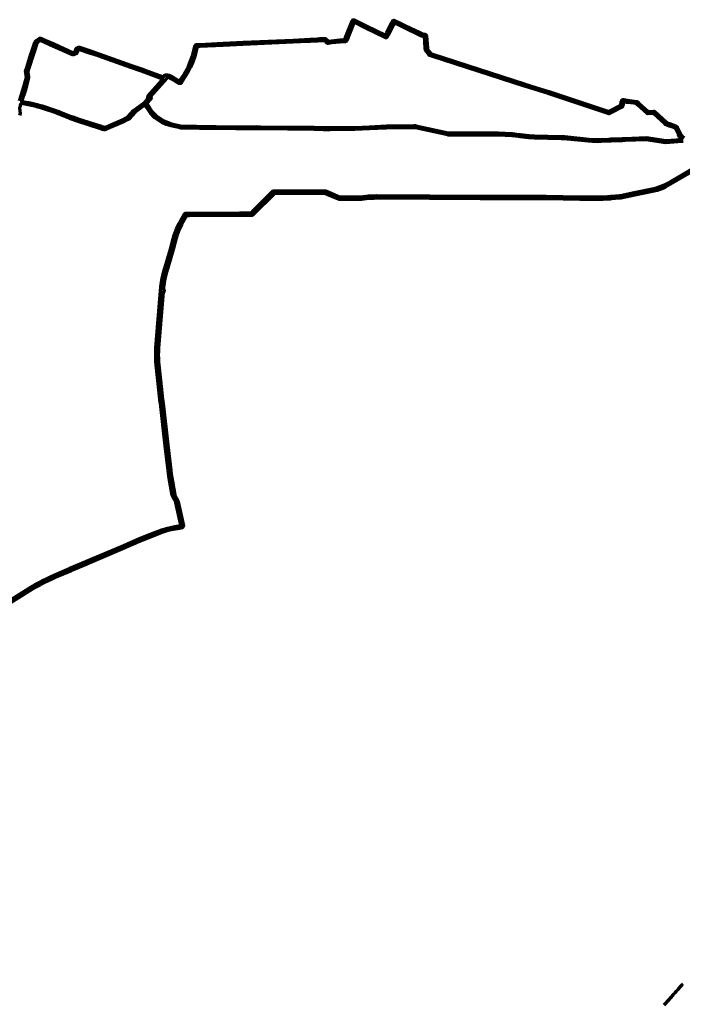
# Model space of a CAD drawing. Header units: metres. Extents: x 98902 to 136161, y 449037 to 499677.
# Tile 25 of 200: x 103630 to 106566, y 483314 to 487680. Entities that reach past the tile are written whole.
import ezdxf

# ---------------------------------------------------------------- set-up
doc = ezdxf.new("R2010")
doc.units = ezdxf.units.M
doc.layers.add('B-WE-OG-INFO_EIS VOORZORGSMAATREGEL-GV', color=7, linetype='Continuous', lineweight=70, true_color=0xfa194b)

msp = doc.modelspace()

# ---------------------------------------------------------------- linework, layer by layer
at = {"layer": 'B-WE-OG-INFO_EIS VOORZORGSMAATREGEL-GV', "flags": 128}
for points in [[(103628.5, 487320), (103645.6, 487372.2), (103659.1, 487424.3), (103659.1, 487424.3), (103659.1, 487424.3), (103657.6, 487434.2), (103657.6, 487434.2), (103655, 487451.4), (103660.5, 487467.7), (103679.4, 487527.1), (103683.7, 487539.7), (103683.7, 487539.7), (103696, 487579.8), (103697.8, 487582.6), (103703.3, 487587.9), (103703.7, 487588.2), (103703.9, 487588.4), (103716, 487596.9), (103716.1, 487596.9), (103716.2, 487597), (103718.7, 487598.2), (103721.4, 487598.4), (103726.2, 487596.8), (103745.1, 487587.6), (103780.4, 487572.5), (103866, 487534), (103873.4, 487536.9), (103880.1, 487552.2), (103881.3, 487553.9), (103883.5, 487555.4), (103889.8, 487558.2), (103891.9, 487558.5), (103893.9, 487558.2), (103947.1, 487540.3), (103980.5, 487528.7), (104125.7, 487477.1), (104173.5, 487460.7), (104184.5, 487456.6), (104266, 487426.2), (104266.4, 487426.6), (104266.6, 487427), (104271.9, 487433.6), (104273.4, 487434.8), (104276.7, 487436.4), (104279.2, 487436.3), (104279.7, 487436.4), (104281.4, 487436.2), (104281.5, 487436.2), (104281.6, 487436.2), (104281.6, 487436.2), (104282.3, 487435.9), (104282.6, 487435.9), (104282.8, 487435.8), (104283, 487435.7), (104284.9, 487435.1), (104291.7, 487433.9), (104306.1, 487427.3), (104337.5, 487407), (104338.3, 487407.2), (104342.8, 487414.7), (104356.3, 487435.4), (104364.4, 487449), (104370.4, 487459.9), (104377.3, 487474.2), (104390, 487505.1), (104395.6, 487520.4), (104400.3, 487538.2), (104402.9, 487550), (104407, 487565.3), (104407.6, 487566.8), (104409.7, 487569.3), (104411.3, 487570.1), (104415.4, 487570), (104426.8, 487570.9), (104426.9, 487570.9), (104427, 487570.9), (104531.4, 487575.9), (104619.7, 487580.6), (104841.1, 487590.1), (104917.2, 487593.8), (104917.2, 487593.8), (104917.2, 487593.8), (104949.2, 487595.7), (104949.2, 487595.7), (104949.2, 487595.7), (104959.4, 487596.3), (104959.4, 487596.3), (104959.4, 487596.3), (104976.3, 487597.1), (104976.3, 487597.1), (104976.3, 487597.1), (104984.4, 487597.3), (104986.8, 487596), (104997.8, 487585), (105012.1, 487586.8), (105049.3, 487590.3), (105066.7, 487592.5), (105069.9, 487592.5), (105075.4, 487606.3), (105075.5, 487606.3), (105103.3, 487675.9), (105104.6, 487677.9), (105107, 487679.7), (105109.4, 487680.2), (105112.4, 487679.8), (105168, 487651.9), (105251.1, 487611.1), (105254.5, 487618.1), (105254.5, 487618.1), (105256.2, 487621.5), (105278.5, 487667.9), (105281.3, 487673.8), (105282.7, 487675.8), (105284.8, 487677.1), (105287.1, 487677.7), (105290.1, 487677.3), (105297, 487674), (105312.5, 487666.6), (105312.5, 487666.6), (105312.5, 487666.6), (105340.1, 487653.2), (105340.1, 487653.2), (105340.1, 487653.2), (105402.6, 487622.8), (105402.6, 487622.8), (105402.6, 487622.8), (105414.3, 487617.1), (105424.8, 487616.5), (105426.7, 487616), (105428.2, 487614.8), (105432, 487610.6), (105432.8, 487609.2), (105433.2, 487607.6), (105436.6, 487556), (105436.6, 487555.7), (105436.7, 487555), (105436.7, 487555), (105436.7, 487555), (105437.1, 487548.5), (105451.3, 487530.3), (105459.2, 487527.7), (105459.2, 487527.7), (105869.4, 487394.5), (105916.4, 487380.1), (105974.2, 487361.9), (106098.9, 487320.7), (106240.2, 487273.4), (106243.8, 487275.5), (106243.8, 487275.5), (106243.8, 487275.5), (106243.8, 487275.5), (106243.9, 487275.6), (106244.2, 487275.7), (106244.5, 487275.9), (106244.8, 487276), (106245, 487276.2), (106247.7, 487277.6), (106291.3, 487299.7), (106291.3, 487299.7), (106291.3, 487299.7), (106291.7, 487299.8), (106291.9, 487300), (106292.4, 487300.1), (106293.1, 487300.6), (106294.5, 487302.5), (106295.2, 487313.5), (106295.6, 487317), (106295.8, 487317.3), (106295.7, 487318.1), (106296.3, 487320), (106297.6, 487322.4), (106300.9, 487325.3), (106304.2, 487326.8), (106307, 487327), (106322.3, 487323.4), (106352.9, 487319.6), (106365.4, 487317.3), (106367.3, 487316.4), (106367.7, 487316), (106368.2, 487315.7), (106373.8, 487310.4), (106415.4, 487273), (106439.2, 487274.1), (106440.6, 487274), (106442.6, 487273.4), (106443.9, 487272.5), (106495.9, 487226), (106495.9, 487226), (106495.9, 487226), (106499.6, 487222.6), (106509, 487219.3), (106536.8, 487209.5), (106538.4, 487208.6), (106543.4, 487204.1), (106544.6, 487202.6), (106557.9, 487175.3), (106562.4, 487166.2), (106566, 487163), (106566, 487163), (106566, 487163), (106574.2, 487155.7)], [(106570.2, 487139.8), (106564, 487139.4), (106564, 487139.4), (106493.4, 487134.4), (106406.6, 487147.8), (106312.2, 487143.8), (106299.5, 487143.3), (106251.1, 487141.3), (106251.1, 487141.3), (106251.1, 487141.3), (106250.1, 487141.3), (106249.6, 487141.2), (106240.4, 487140.8), (106240.4, 487140.8), (106240.4, 487140.8), (106207.3, 487139.4), (106188.4, 487139.1), (106169.6, 487139.7), (106150.8, 487141.1), (106056, 487150.9), (106042.9, 487152), (106029.8, 487152.6), (105910.6, 487155.3), (105898.1, 487155.9), (105885.8, 487156.9), (105847.1, 487161.1), (105841.2, 487161.7), (105841.2, 487161.7), (105840.5, 487161.9), (105840, 487161.8), (105811, 487164.8), (105781.1, 487167.2), (105751.3, 487168.2), (105721.4, 487168), (105682.3, 487168.5), (105532.2, 487168.6), (105529.7, 487168.8), (105529.7, 487168.8), (105526.7, 487169.1), (105383.2, 487200.1), (105383.2, 487200.1), (105378.3, 487200.3), (105378.3, 487200.3), (105377.4, 487200.4), (105376.9, 487200.3), (105255.1, 487199.9), (105179.6, 487195.7), (105114.3, 487192.7), (105006.1, 487192.5), (105006.1, 487192.5), (105006.1, 487192.5), (104975.6, 487192.5), (104934.5, 487193.5), (104696.7, 487195.6), (104678, 487195.9), (104587.3, 487195.6), (104427, 487197.8), (104342.9, 487199.8), (104340.4, 487200.2), (104340.4, 487200.2), (104299.5, 487209.3), (104279.3, 487216), (104259.9, 487224.4), (104227.3, 487246.9), (104209.6, 487265.1), (104198.1, 487282.7), (104191.2, 487292.5), (104191.2, 487292.5), (104191.2, 487292.6), (104190.6, 487293.6), (104190.2, 487294), (104187.3, 487298), (104187.3, 487298.1), (104187.2, 487298.1), (104185.5, 487300.6), (104185.5, 487300.6), (104184.4, 487302.3), (104182.3, 487300.5), (104140.6, 487269.7), (104114.3, 487240.8), (104113.8, 487240.4), (104112.9, 487239.3), (104111.5, 487238.2), (104106.2, 487235.6), (104106.2, 487235.6), (104089.4, 487227.2), (104010.3, 487193), (104009.5, 487192.8), (104008.2, 487192.2), (104004.6, 487191.8), (104001.1, 487193), (104000.6, 487192.9), (103996.9, 487193.8), (103991.3, 487195.8), (103991.3, 487195.9), (103991.2, 487195.9), (103990.3, 487196.3), (103989.8, 487196.4), (103984.6, 487198.3), (103884.8, 487230.5), (103884.8, 487230.5), (103884.7, 487230.5), (103858.8, 487239.3), (103853.6, 487241.2), (103852.8, 487242), (103849.3, 487243.3), (103849.3, 487243.3), (103849.2, 487243.3), (103808.6, 487260), (103808.6, 487260), (103800.2, 487263.4), (103800.2, 487263.4), (103786.1, 487268.8), (103727.5, 487288.4), (103712, 487291.8), (103712, 487291.8), (103711.9, 487291.8), (103709.7, 487292.5), (103705.4, 487293.7), (103703, 487295.1), (103674.7, 487301.5), (103636.9, 487308.1), (103634.5, 487306.8), (103631.9, 487299.1), (103631.8, 487298.2), (103631.5, 487297.7), (103630.9, 487295.7), (103630.9, 487295.7), (103630.9, 487295.7), (103629.1, 487289.3), (103630.9, 487264.5), (103628.1, 487255.6)], [(106645.3, 487026.3), (106502.6, 486943), (106491.2, 486936.8), (106479.2, 486931.3), (106466.6, 486926.5), (106454.3, 486922.7), (106441.4, 486919.5), (106355.4, 486901.6), (106355.4, 486901.6), (106355.4, 486901.6), (106355.4, 486901.6), (106355.4, 486901.6), (106355.2, 486901.6), (106355.1, 486901.6), (106293.1, 486888.9), (106293.1, 486888.9), (106293.1, 486888.9), (106293.1, 486888.9), (106293.1, 486888.9), (106292.8, 486888.9), (106292.6, 486888.8), (106292.5, 486888.9), (106292.3, 486888.8), (106291.4, 486888.9), (106290.9, 486888.7), (106290.9, 486888.7), (106290.9, 486888.7), (106250.5, 486885.2), (106250.5, 486885.2), (106246.9, 486884.9), (106216, 486883.3), (106191.8, 486882.5), (106167.6, 486882.4), (106143.5, 486882.9), (106112.8, 486883.4), (105962.2, 486885.5), (105883.5, 486885.7), (105796, 486885.9), (105796, 486885.9), (105768.4, 486886), (105768.4, 486886), (105768.4, 486886), (105750.9, 486886.1), (105750.9, 486886.1), (105672.3, 486886.3), (105672.3, 486886.3), (105446.8, 486887), (105446.8, 486887), (105211.7, 486888.2), (105199.3, 486887.9), (105175.5, 486886.6), (105164.9, 486885.7), (105144, 486883.2), (105144, 486883.2), (105144, 486883.2), (105143.2, 486883.2), (105142.6, 486883), (105140.7, 486882.7), (105104.7, 486882.5), (105104.7, 486882.5), (105104.7, 486882.5), (105061.1, 486882.3), (105048.7, 486882.2), (105046.7, 486882.6), (105035.1, 486887.4), (104991.9, 486905.4), (104981.6, 486909.7), (104970.4, 486909.7), (104919.7, 486909.7), (104768.7, 486909.8), (104768.7, 486909.8), (104768.7, 486909.8), (104767.8, 486909.9), (104767.3, 486909.8), (104758.7, 486909.8), (104751.4, 486902.5), (104670.8, 486822), (104661.8, 486813), (104660.1, 486811.9), (104658.2, 486811.5), (104645.2, 486811.5), (104645.2, 486811.5), (104645.2, 486811.5), (104605.9, 486811.5), (104381.3, 486810.9), (104381.3, 486810.9), (104381.2, 486810.9), (104380.7, 486811), (104380.3, 486810.9), (104379.7, 486811), (104379.3, 486810.9), (104378.3, 486811), (104377.7, 486810.9), (104368.8, 486810.8), (104364.2, 486803), (104364.1, 486803), (104364.1, 486803), (104358.1, 486792.7), (104346.9, 486771.8), (104335.5, 486746.9), (104325.9, 486721.3), (104318.1, 486695.1), (104309.1, 486660.7), (104309.1, 486660.6), (104309, 486660.5), (104285.4, 486580), (104282.5, 486570.2), (104282.5, 486570.2), (104282.5, 486570.2), (104276.9, 486549.5), (104272.8, 486531.1), (104269.7, 486512.5), (104267.4, 486493.8), (104266.5, 486483.6), (104267.6, 486483), (104268.7, 486481.7), (104269.4, 486480), (104269.4, 486477.4), (104269.2, 486476.9), (104269.3, 486476.3), (104268.9, 486474.8), (104268, 486473.4), (104266.5, 486472.1), (104265.5, 486471.8), (104245.2, 486224.3), (104244.3, 486209.4), (104243.9, 486194.5), (104244.1, 486179.6), (104244.8, 486164.7), (104246.1, 486149.8), (104257.6, 486039.7), (104257.6, 486039.7), (104262.2, 485996.2), (104265.4, 485979.5), (104286, 485794.6), (104298.9, 485682.2), (104301, 485665.4), (104306.1, 485631.8), (104316.5, 485573.3), (104316.5, 485573.1), (104316.6, 485572.3), (104316.9, 485571.3), (104331.6, 485545.3), (104332.5, 485542.2), (104332.5, 485542.2), (104353.1, 485449), (104353.1, 485449), (104355.8, 485436.7), (104355.7, 485434.2), (104354.4, 485430.7), (104350.7, 485427.3), (104338.1, 485424.4), (104338.1, 485424.4), (104337.5, 485424.3), (104337.1, 485424.1), (104300.7, 485417.2), (104282.2, 485412.7), (104264, 485407.2), (104212.6, 485387), (104156.2, 485364.6), (104084.8, 485332.9), (103930.3, 485267.1), (103930.3, 485267.1), (103930.3, 485267.1), (103930.3, 485267.1), (103930.3, 485267.1), (103929.7, 485266.9), (103929.3, 485266.7), (103928.8, 485266.5), (103928.5, 485266.3), (103928.2, 485266.2), (103928.1, 485266.1), (103927.8, 485266.1), (103927.6, 485265.9), (103856.7, 485235.8), (103856.7, 485235.8), (103856.7, 485235.8), (103855.7, 485235.5), (103855.2, 485235.2), (103855.2, 485235.2), (103855.2, 485235.2), (103855.1, 485235.2), (103855, 485235.1), (103789.9, 485207.6), (103771.2, 485199.1), (103740, 485183.8), (103722.1, 485174.4), (103704.4, 485164.6), (103686.8, 485154.5), (103547.1, 485068.1)], [(103569.3, 485095.4), (103680.8, 485164.5), (103698.6, 485174.8), (103716.5, 485184.7), (103734.7, 485194.2), (103734.7, 485194.2), (103734.7, 485194.2), (103747.6, 485200.7), (103766.2, 485209.7), (103785.1, 485218.3), (103850.3, 485246.3), (103850.3, 485246.3), (103850.3, 485246.3), (103850.4, 485246.4), (103850.5, 485246.4), (103850.5, 485246.4), (103850.5, 485246.4), (103850.6, 485246.4), (103851.5, 485246.7), (103851.9, 485247.1), (103922.9, 485277.2), (103922.9, 485277.2), (103922.9, 485277.2), (103923.2, 485277.2), (103923.4, 485277.4), (103923.6, 485277.4), (103923.8, 485277.5), (103924.2, 485277.7), (103924.5, 485277.8), (103925.2, 485278), (103925.5, 485278.3), (103925.6, 485278.3), (103925.6, 485278.3), (104080.8, 485343.9), (104147.1, 485373.4), (104160.5, 485379.1), (104208.6, 485398), (104259.9, 485418.1), (104279, 485424), (104298.2, 485428.6), (104317.6, 485432.3), (104334.8, 485435.6), (104335, 485435.6), (104335.3, 485435.6), (104335.6, 485435.8), (104343.6, 485437.6), (104341.6, 485446.5), (104341.6, 485446.5), (104321.1, 485539.7), (104321.1, 485540.1), (104320.9, 485540.7), (104306.2, 485566.8), (104305.3, 485569.7), (104305.3, 485569.7), (104305.2, 485570.6), (104305, 485571.2), (104294.6, 485629.9), (104291.9, 485646.8), (104287.3, 485680.9), (104274.7, 485789.8), (104253.8, 485978), (104250.6, 485994.7), (104246, 486038.4), (104246, 486038.4), (104246, 486038.4), (104234.5, 486148.7), (104233.2, 486163.8), (104232.4, 486179.1), (104232.2, 486194.6), (104232.6, 486210), (104233.6, 486225.2), (104254.2, 486477.2), (104254.2, 486477.2), (104254.2, 486477.2), (104255.7, 486494.9), (104258.1, 486514.1), (104261.3, 486533.3), (104265.5, 486552.3), (104265.5, 486552.3), (104265.5, 486552.4), (104271.3, 486573.4), (104271.3, 486573.4), (104274.2, 486583.3), (104297.3, 486662.2), (104306.7, 486698.2), (104314.8, 486725.1), (104324.7, 486751.4), (104336.4, 486777), (104342, 486787.8), (104354, 486808.8), (104354, 486808.8), (104354, 486808.9), (104354, 486808.9), (104354, 486808.9), (104360.4, 486819.6), (104362.2, 486821.4), (104364.7, 486822.7), (104366, 486822.8), (104378, 486822.9), (104378, 486822.9), (104378, 486822.9), (104378, 486822.9), (104378.1, 486822.9), (104378.5, 486822.8), (104378.9, 486822.9), (104380, 486822.8), (104380.6, 486822.9), (104381.2, 486822.8), (104381.5, 486822.9), (104605.9, 486823.2), (104605.9, 486823.2), (104605.9, 486823.2), (104644.3, 486823.2), (104654.6, 486823.2), (104661.7, 486830.3), (104742.3, 486910.8), (104751.5, 486920), (104753.2, 486921.1), (104755.1, 486921.5), (104767.3, 486921.5), (104767.3, 486921.5), (104767.3, 486921.5), (104767.7, 486921.4), (104767.9, 486921.5), (104919.7, 486921.4), (104970.4, 486921.4), (104983, 486921.4), (104984.9, 486921), (104996.4, 486916.2), (105039.5, 486898.2), (105050, 486893.9), (105061, 486894), (105061, 486894), (105061, 486894), (105104.6, 486894.2), (105104.6, 486894.2), (105141, 486894.5), (105141.2, 486894.6), (105142.1, 486894.6), (105142.6, 486894.8), (105153.2, 486896.2), (105174.7, 486898.4), (105198.8, 486899.7), (105211.6, 486900), (105211.6, 486900), (105211.6, 486900), (105446.9, 486898.8), (105446.9, 486898.8), (105446.9, 486898.8), (105672.3, 486897.9), (105672.3, 486897.9), (105672.4, 486897.9), (105750.9, 486897.7), (105750.9, 486897.7), (105750.9, 486897.7), (105768.4, 486897.7), (105768.4, 486897.7), (105796.1, 486897.6), (105883.5, 486897.4), (105962.3, 486897.2), (106112.7, 486895), (106112.7, 486895), (106112.7, 486895), (106164.3, 486894.1), (106184.8, 486894.2), (106205.2, 486894.6), (106235.9, 486896), (106249.6, 486897.1), (106289.8, 486900.8), (106289.9, 486900.8), (106289.9, 486900.9), (106290, 486900.9), (106290, 486900.9), (106290.1, 486900.8), (106291, 486900.8), (106291.5, 486901), (106291.7, 486901), (106291.8, 486901), (106292.4, 486900.9), (106352.6, 486913.5), (106352.6, 486913.5), (106352.6, 486913.5), (106352.6, 486913.5), (106352.7, 486913.5), (106352.7, 486913.5), (106352.9, 486913.6), (106440, 486931.7), (106452.3, 486934.7), (106464.2, 486938.4), (106476, 486942.9), (106487.4, 486948.1), (106498.5, 486954.1), (106617.4, 487023.4)], [(106485.9, 483310.5), (106489.3, 483314.3), (106489.3, 483314.3), (106492.6, 483318.1), (106495.9, 483321.8), (106495.9, 483321.8), (106499.3, 483325.6), (106499.3, 483325.6), (106502.6, 483329.4), (106505.9, 483333.1), (106505.9, 483333.1), (106509.3, 483336.9), (106512.6, 483340.7), (106516, 483344.4), (106519.3, 483348.2), (106522.6, 483352), (106526, 483355.7), (106529.3, 483359.5), (106532.6, 483363.2), (106532.6, 483363.2), (106536, 483367), (106536, 483367), (106539.3, 483370.8), (106542.7, 483374.5), (106546, 483378.3), (106546, 483378.3), (106549.3, 483382.1), (106552.7, 483385.8), (106556, 483389.6), (106559.3, 483393.4), (106559.3, 483393.4), (106562.7, 483397.1), (106566, 483400.9), (106569.4, 483404.7)]]:
    msp.add_lwpolyline(points, dxfattribs=at)
for points in [[(105456.1, 487518.2), (105456.1, 487518.2), (105446.7, 487521.3), (105445.4, 487521.9), (105444.3, 487523), (105428.3, 487543.6), (105427.6, 487544.9), (105426.7, 487554.4), (105426.7, 487554.4), (105426.7, 487554.4), (105426.7, 487554.4), (105426.7, 487554.4), (105426.7, 487555), (105426.6, 487555.3), (105423.3, 487605.2), (105422.1, 487606.6), (105412.7, 487607.2), (105410.8, 487607.7), (105398.2, 487613.8), (105398.2, 487613.8), (105335.7, 487644.2), (105335.7, 487644.2), (105308.1, 487657.6), (105292.7, 487665), (105289, 487666.8), (105287.5, 487663.5), (105265.2, 487617.2), (105263.5, 487613.8), (105263.5, 487613.7), (105263.5, 487613.7), (105258.7, 487603.7), (105257.4, 487602.1), (105256, 487601), (105254.2, 487600.3), (105252.4, 487600.1), (105250, 487600.6), (105163.6, 487642.9), (105111.4, 487669.1), (105084.7, 487602.6), (105084.7, 487602.6), (105084.7, 487602.6), (105078.5, 487587), (105077.2, 487585.2), (105075.8, 487584.1), (105074.7, 487583.4), (105072, 487582.5), (105067.6, 487582.5), (105050.3, 487580.3), (105013.1, 487576.9), (104996.7, 487574.8), (104995.2, 487574.8), (104993.8, 487575.3), (104992.6, 487576.2), (104981.4, 487587.3), (104976.8, 487587.1), (104976.8, 487587.1), (104959.9, 487586.3), (104959.9, 487586.3), (104949.7, 487585.7), (104949.7, 487585.7), (104917.8, 487583.9), (104917.8, 487583.9), (104907.4, 487583.2), (104841.5, 487580.1), (104620.1, 487570.7), (104531.9, 487565.9), (104427.5, 487560.9), (104415.9, 487560), (104412.6, 487547.6), (104410, 487535.7), (104405.1, 487517.3), (104399.3, 487501.4), (104386.4, 487470.2), (104379.3, 487455.4), (104373, 487444), (104364.8, 487430.1), (104351.2, 487409.3), (104345.1, 487399.2), (104342.7, 487397.9), (104337.7, 487396.8), (104335.1, 487396.9), (104301.5, 487418.4), (104289, 487424.2), (104283.8, 487425.1), (104282.2, 487423.2), (104282.2, 487423.2), (104282.2, 487423.2), (104282.2, 487423.2), (104282.2, 487423.2), (104281.7, 487422.7), (104281.5, 487422.3), (104279.5, 487419.5), (104255, 487391.2), (104255, 487391.2), (104255, 487391.2), (104208.3, 487338.4), (104210.5, 487336.6), (104211.7, 487334.1), (104211.9, 487332.5), (104211.5, 487330.7), (104210.4, 487328.8), (104192.1, 487308.8), (104193.9, 487306.2), (104193.9, 487306.2), (104195.5, 487303.8), (104198.3, 487299.8), (104198.3, 487299.8), (104198.4, 487299.7), (104198.9, 487298.7), (104199.3, 487298.3), (104201.9, 487294.8), (104217.1, 487271.7), (104233.4, 487254.9), (104265.2, 487232.9), (104283.1, 487225.2), (104302.4, 487218.9), (104342.5, 487210), (104342.9, 487209.8), (104343.6, 487209.7), (104413.3, 487208), (104587.4, 487205.6), (104678, 487205.9), (104696.9, 487205.6), (104934.6, 487203.5), (104975.7, 487202.5), (105006.1, 487202.5), (105006.1, 487202.5), (105006.1, 487202.5), (105114.2, 487202.7), (105179, 487205.6), (105254.9, 487209.9), (105376.8, 487210.3), (105377.3, 487210.2), (105378.2, 487210.3), (105378.2, 487210.3), (105378.2, 487210.3), (105382.7, 487210.3), (105385.4, 487209.9), (105385.4, 487209.9), (105528.5, 487178.9), (105530.7, 487178.7), (105530.7, 487178.7), (105530.7, 487178.7), (105682.3, 487178.5), (105721.4, 487178), (105751.3, 487178.2), (105781.5, 487177.2), (105811.8, 487174.8), (105841, 487171.8), (105841.5, 487171.6), (105842.2, 487171.6), (105842.2, 487171.6), (105842.2, 487171.6), (105848.1, 487171), (105886.7, 487166.9), (105910.9, 487165.3), (106030, 487162.6), (106043.5, 487161.9), (106056.9, 487160.8), (106151.8, 487151), (106170.1, 487149.6), (106188.5, 487149.1), (106206.9, 487149.4), (106240, 487150.8), (106240, 487150.8), (106240, 487150.8), (106249.1, 487151.2), (106249.7, 487151.1), (106250.7, 487151.3), (106250.7, 487151.3), (106299, 487153.3), (106311.7, 487153.8), (106406.7, 487157.8), (106493.3, 487144.4), (106563.3, 487149.4), (106563.3, 487149.4), (106563.3, 487149.4), (106564.6, 487149.5), (106564.8, 487150.7), (106559.4, 487155.5), (106559.4, 487155.5), (106554.4, 487160.1), (106549, 487170.9), (106536.1, 487197.3), (106532.5, 487200.4), (106505.7, 487209.9), (106495.3, 487213.5), (106493.6, 487214.5), (106489.2, 487218.5), (106489.2, 487218.5), (106438.4, 487264.1), (106414.6, 487263), (106414.1, 487263.1), (106413.5, 487263), (106412.9, 487263.2), (106412.7, 487263.3), (106412.5, 487263.4), (106410.8, 487263.9), (106367, 487303), (106361.9, 487307.9), (106351.6, 487309.7), (106320.7, 487313.5), (106306.4, 487316.9), (106305.6, 487316.2), (106305.6, 487316), (106305.6, 487315.8), (106304.4, 487300.6), (106303.3, 487297.5), (106302.5, 487296.2), (106300.1, 487293.3), (106296.8, 487291.3), (106296.8, 487291.2), (106296.7, 487291.2), (106296.7, 487291.2), (106296.6, 487291.2), (106296.4, 487291.1), (106296.1, 487290.9), (106295.9, 487290.8), (106252.3, 487268.7), (106249.5, 487267.3), (106249.5, 487267.3), (106249.4, 487267.2), (106249.3, 487267.2), (106249, 487267.1), (106248.8, 487266.9), (106243.7, 487263.9), (106241.4, 487263.2), (106238.2, 487263.5), (106095.8, 487311.2), (105971.1, 487352.3), (105913.4, 487370.5), (105866.3, 487384.9)], [(103710, 487580.5), (103705.3, 487575.9), (103693.2, 487536.7), (103693.2, 487536.7), (103688.9, 487524), (103670, 487464.6), (103665.1, 487450.5), (103667.4, 487435.8), (103667.4, 487435.8), (103667.4, 487435.8), (103669, 487425.9), (103669, 487425.4), (103669.2, 487424.8), (103669.1, 487422.8), (103655.2, 487369.2), (103638.2, 487317.9), (103648.6, 487316.4), (103676.7, 487311.3), (103706.3, 487304.6), (103708.9, 487303.1), (103712.5, 487302.1), (103712.5, 487302.1), (103712.6, 487302.1), (103714.7, 487301.4), (103729.8, 487298.1), (103789.3, 487278.2), (103803.9, 487272.6), (103803.9, 487272.6), (103803.9, 487272.6), (103812.4, 487269.2), (103812.4, 487269.2), (103812.4, 487269.2), (103852.9, 487252.6), (103856, 487251.5), (103858.4, 487251.3), (103864.9, 487249.1), (103888.3, 487241.3), (103988.3, 487209), (103988.4, 487208.9), (103988.4, 487208.9), (103993.6, 487207), (103993.6, 487207), (103993.6, 487207), (103994.5, 487206.6), (103995.1, 487206.5), (104000.8, 487204.5), (104000.8, 487204.5), (104004.2, 487202.9), (104004.5, 487202.4), (104005.7, 487201.9), (104006.1, 487202), (104006.3, 487202.1), (104085.3, 487236.3), (104101.8, 487244.6), (104101.8, 487244.6), (104106.2, 487246.7), (104106.7, 487247.2), (104106.9, 487247.6), (104133.5, 487276.8), (104176.2, 487308.4), (104182, 487313.6), (104182.2, 487313.7), (104182.4, 487313.9), (104185.2, 487316), (104200, 487332.2), (104197.8, 487334), (104197, 487335.4), (104196.5, 487337.2), (104196.9, 487340), (104198, 487341.8), (104247.5, 487397.8), (104247.5, 487397.8), (104263.6, 487416.4), (104181, 487447.2), (104170, 487451.3), (104122.3, 487467.7), (103977.2, 487519.3), (103943.9, 487530.8), (103892, 487548.3), (103888.7, 487546.8), (103882.1, 487531.8), (103880.3, 487529.3), (103878.2, 487528.1), (103868.4, 487524.2), (103867.1, 487523.9), (103864.8, 487523.8), (103863.3, 487524.3), (103776.3, 487563.4), (103741.1, 487578.5), (103722.4, 487587.5), (103720.9, 487588.1)]]:
    msp.add_lwpolyline(points, close=True, dxfattribs=at)

doc.saveas('drawing.dxf')
